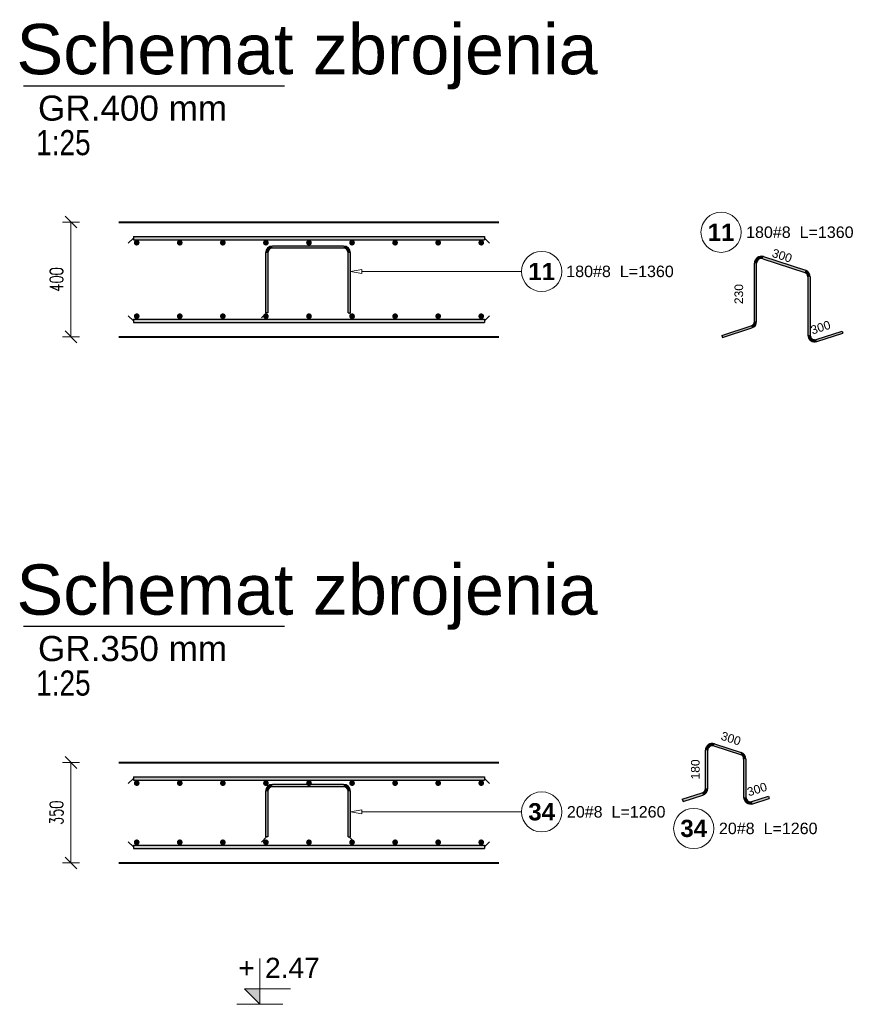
# Model space of a CAD drawing. Extents: x -257438 to 242612, y -74624 to 75879.
# Tile 15 of 21: x 101545 to 104438, y 3784 to 7214. Entities that reach past the tile are written whole.
import ezdxf
from ezdxf.enums import TextEntityAlignment as Align

# ---------------------------------------------------------------- set-up
doc = ezdxf.new("R2010")
doc.units = 0
doc.header["$LTSCALE"] = 10
doc.header["$MEASUREMENT"] = 0
for name, color, linetype, lineweight in [('P-Linia1', 3, 'Continuous', 40), ('P-Linia3', 6, 'Continuous', 60), ('P-Wymiar', 254, 'Continuous', 9)]:
    doc.layers.add(name, color=color, linetype=linetype, lineweight=lineweight)
for name, color, linetype in [('RCAD_kształt pręta', 7, 'Continuous'), ('RCAD_opis kształtu pręta', 7, 'Continuous'), ('RCAD_pręt wyrzucony', 130, 'Continuous'), ('RCAD_pręty punktowe', 7, 'Continuous'), ('RCAD_symbole graficzne', 7, 'Continuous')]:
    doc.layers.add(name, color=color, linetype=linetype)
doc.styles.add('_Fdelita opis', font='arial.ttf')
doc.styles.add('ROMANS', font='romans.shx', dxfattribs={"width": 0.7})
doc.styles.add('style1', font='arial.ttf')
doc.styles.add('style3', font='arialbd.ttf')
doc.dimstyles.new('A25', dxfattribs={"dimscale": 27, "dimtxt": 1.75, "dimasz": 0.06, "dimexe": 0, "dimexo": 0, "dimgap": 1, "dimtad": 1, "dimdec": 4, "dimrnd": 0.1, "dimdsep": 46, "dimtxsty": 'ROMANS', "dimblk": '[[[[[[[[', "dimcen": 2, "dimdle": 2, "dimse1": 1, "dimse2": 1, "dimclrd": 256, "dimclrt": 1, "dimadec": 0, "dimazin": 0, "dimtfac": 1, "dimtdec": 4, "dimtix": 1, "dimtmove": 2, "dimatfit": 3, "dimldrblk": '[[[[[[[[', "dimfxl": 0, "dimtvp": 0.6, "dimtolj": 1, "dimlwd": -1, "dimarcsym": 0})

# ---------------------------------------------------------------- blocks, each defined once
blk = doc.blocks.new('[[[[[[[[')
at = {"layer": 'P-Wymiar'}
for p, q in [((-12.7, -12.7), (12.7, 12.7)), ((0, 0), (-4.6, 0)), ((0, 18), (0, -18))]:
    blk.add_line(p, q, dxfattribs=at)
blk = doc.blocks.new('*D322')
at = {"layer": 'Defpoints', "color": 0, "transparency": 16777216}
for p in [(102050.5, 6508.9), (101723.8, 6108.9), (102050.5, 6108.9)]:
    blk.add_point(p, dxfattribs=at)
at = {"layer": 'P-Wymiar', "transparency": 16777216}
blk.add_line((101723.8, 6507.3), (101723.8, 6110.6), dxfattribs=at)
at = {"layer": 'P-Wymiar', "transparency": 16777216, "xscale": 1.62, "yscale": 1.62, "zscale": 1.62}
for p, rotation in [((101723.8, 6508.9), 90), ((101723.8, 6108.9), 270)]:
    blk.add_blockref('[[[[[[[[', p, dxfattribs=dict(at, rotation=rotation))
at = {"layer": 'P-Wymiar', "color": 1, "transparency": 16777216, "insert": (101673.2, 6308.9), "char_height": 47.25, "attachment_point": 5, "rotation": 90, "style": 'ROMANS'}
blk.add_mtext('\\A1;400', dxfattribs=at)
blk = doc.blocks.new('*D356')
at = {"layer": 'Defpoints', "color": 0, "transparency": 16777216}
for p in [(102050.5, 4626.5), (101723.8, 4276.5), (102050.5, 4276.5)]:
    blk.add_point(p, dxfattribs=at)
at = {"layer": 'P-Wymiar', "transparency": 16777216}
blk.add_line((101723.8, 4624.9), (101723.8, 4278.1), dxfattribs=at)
at = {"layer": 'P-Wymiar', "transparency": 16777216, "xscale": 1.62, "yscale": 1.62, "zscale": 1.62}
for p, rotation in [((101723.8, 4626.5), 90), ((101723.8, 4276.5), 270)]:
    blk.add_blockref('[[[[[[[[', p, dxfattribs=dict(at, rotation=rotation))
at = {"layer": 'P-Wymiar', "color": 1, "transparency": 16777216, "insert": (101673.2, 4451.5), "char_height": 47.25, "attachment_point": 5, "rotation": 90, "style": 'ROMANS'}
blk.add_mtext('\\A1;350', dxfattribs=at)

msp = doc.modelspace()

# ---------------------------------------------------------------- hatches: boundary and pattern name
at = {"layer": 'RCAD_kształt pręta', "true_color": 0x919191, "transparency": 33554559}
for points in [[(101940.95171, 6446.94062), (101940.95171, 6458.94062), (103164.47224, 6458.94062), (103164.47224, 6446.94062)], [(102673.2536, 6425.46316), (102673.2536, 6417.46316), (102425.2536, 6417.46316), (102425.2536, 6425.46316)], [(102401.2536, 6401.46316), (102409.2536, 6401.46316), (102409.2536, 6192.46316), (102401.2536, 6192.46316)], [(102697.2536, 6192.46316), (102689.2536, 6192.46316), (102689.2536, 6401.46316), (102697.2536, 6401.46316)], [(101940.95171, 6158.94062), (101940.95171, 6170.94062), (103164.47224, 6170.94062), (103164.47224, 6158.94062)], [(101940.95171, 4564.52349), (101940.95171, 4576.52349), (103164.47224, 4576.52349), (103164.47224, 4564.52349)], [(102673.2536, 4549.91041), (102673.2536, 4541.91041), (102425.2536, 4541.91041), (102425.2536, 4549.91041)], [(102401.2536, 4525.91041), (102409.2536, 4525.91041), (102409.2536, 4366.91041), (102401.2536, 4366.91041)], [(102697.2536, 4366.91041), (102689.2536, 4366.91041), (102689.2536, 4525.91041), (102697.2536, 4525.91041)], [(101940.95171, 4326.52349), (101940.95171, 4338.52349), (103164.47224, 4338.52349), (103164.47224, 4326.52349)]]:
    msp.add_hatch(color=252, dxfattribs=at).paths.add_polyline_path(points, flags=0)
h = msp.add_hatch(color=252, dxfattribs=at)
edge = h.paths.add_edge_path(flags=0)
edge.add_line((102425.2536, 6425.46316), (102425.2536, 6417.46316))
edge.add_arc((102425.2536, 6401.46316), 16, 90, 180)
edge.add_line((102409.2536, 6401.46316), (102401.2536, 6401.46316))
edge.add_arc((102425.2536, 6401.46316), 24, 450, 540, ccw=False)
h = msp.add_hatch(color=252, dxfattribs=at)
edge = h.paths.add_edge_path(flags=0)
edge.add_line((102697.2536, 6401.46316), (102689.2536, 6401.46316))
edge.add_arc((102673.2536, 6401.46316), 16, 0, 90)
edge.add_line((102673.2536, 6417.46316), (102673.2536, 6425.46316))
edge.add_arc((102673.2536, 6401.46316), 24, 360, 450, ccw=False)
h = msp.add_hatch(color=252, dxfattribs=at)
edge = h.paths.add_edge_path(flags=0)
edge.add_line((102425.2536, 4549.91041), (102425.2536, 4541.91041))
edge.add_arc((102425.2536, 4525.91041), 16, 90, 180)
edge.add_line((102409.2536, 4525.91041), (102401.2536, 4525.91041))
edge.add_arc((102425.2536, 4525.91041), 24, 450, 540, ccw=False)
h = msp.add_hatch(color=252, dxfattribs=at)
edge = h.paths.add_edge_path(flags=0)
edge.add_line((102697.2536, 4525.91041), (102689.2536, 4525.91041))
edge.add_arc((102673.2536, 4525.91041), 16, 0, 90)
edge.add_line((102673.2536, 4541.91041), (102673.2536, 4549.91041))
edge.add_arc((102673.2536, 4525.91041), 24, 360, 450, ccw=False)
at = {"layer": 'RCAD_pręt wyrzucony'}
h = msp.add_hatch(color=4, dxfattribs=at)
edge = h.paths.add_edge_path(flags=0)
edge.add_line((104135.45339, 6388.50571), (104132.98125, 6380.89726))
edge.add_arc((104128.03698, 6365.68036), 16, 72, 180)
edge.add_line((104112.03698, 6365.68036), (104104.03698, 6365.68036))
edge.add_arc((104128.03698, 6365.68036), 24, 432, 540, ccw=False)
for points in [[(104132.98125, 6380.89726), (104135.45339, 6388.50571), (104281.86046, 6340.93517), (104279.38833, 6333.32672)], [(104112.03698, 6162.73885), (104104.03698, 6162.73885), (104104.03698, 6365.68036), (104112.03698, 6365.68036)], [(104290.44406, 6318.10982), (104298.44406, 6318.10982), (104298.44406, 6115.1683), (104290.44406, 6115.1683)], [(103992.76862, 6106.54919), (103990.29649, 6114.15764), (104092.98125, 6147.52194), (104095.45339, 6139.91349)], [(104321.86046, 6092.34295), (104319.38833, 6099.9514), (104409.71241, 6129.29947), (104412.18455, 6121.69102)], [(103941.58689, 4535.86755), (103933.58689, 4535.86755), (103933.58689, 4668.80906), (103941.58689, 4668.80906)], [(103962.53116, 4684.02597), (103965.0033, 4691.63442), (104058.15121, 4661.36883), (104055.67907, 4653.76038)], [(104066.7348, 4638.54347), (104074.7348, 4638.54347), (104074.7348, 4505.60196), (104066.7348, 4505.60196)], [(103855.60551, 4490.49349), (103853.13338, 4498.10194), (103922.53116, 4520.65065), (103925.0033, 4513.0422)], [(104098.15121, 4482.7766), (104095.67907, 4490.38506), (104152.71618, 4508.91753), (104155.18832, 4501.30908)]]:
    msp.add_hatch(color=4, dxfattribs=at).paths.add_polyline_path(points, flags=0)
h = msp.add_hatch(color=4, dxfattribs=at)
edge = h.paths.add_edge_path(flags=0)
edge.add_line((104298.44406, 6318.10982), (104290.44406, 6318.10982))
edge.add_arc((104274.44406, 6318.10982), 16, 0, 72)
edge.add_line((104279.38833, 6333.32672), (104281.86046, 6340.93517))
edge.add_arc((104274.44406, 6318.10982), 24, 360, 432, ccw=False)
h = msp.add_hatch(color=4, dxfattribs=at)
edge = h.paths.add_edge_path(flags=0)
edge.add_line((104095.45339, 6139.91349), (104092.98125, 6147.52194))
edge.add_arc((104088.03698, 6162.73885), 16, -72, 0)
edge.add_line((104104.03698, 6162.73885), (104112.03698, 6162.73885))
edge.add_arc((104088.03698, 6162.73885), 24, 288, 360, ccw=False)
h = msp.add_hatch(color=4, dxfattribs=at)
edge = h.paths.add_edge_path(flags=0)
edge.add_line((104290.44406, 6115.1683), (104298.44406, 6115.1683))
edge.add_arc((104314.44406, 6115.1683), 16, 180, 288)
edge.add_line((104319.38833, 6099.9514), (104321.86046, 6092.34295))
edge.add_arc((104314.44406, 6115.1683), 24, 540, 648, ccw=False)
h = msp.add_hatch(color=4, dxfattribs=at)
edge = h.paths.add_edge_path(flags=0)
edge.add_line((103965.0033, 4691.63442), (103962.53116, 4684.02597))
edge.add_arc((103957.58689, 4668.80906), 16, 72, 180)
edge.add_line((103941.58689, 4668.80906), (103933.58689, 4668.80906))
edge.add_arc((103957.58689, 4668.80906), 24, 432, 540, ccw=False)
h = msp.add_hatch(color=4, dxfattribs=at)
edge = h.paths.add_edge_path(flags=0)
edge.add_line((104074.7348, 4638.54347), (104066.7348, 4638.54347))
edge.add_arc((104050.7348, 4638.54347), 16, 0, 72)
edge.add_line((104055.67907, 4653.76038), (104058.15121, 4661.36883))
edge.add_arc((104050.7348, 4638.54347), 24, 360, 432, ccw=False)
h = msp.add_hatch(color=4, dxfattribs=at)
edge = h.paths.add_edge_path(flags=0)
edge.add_line((103925.0033, 4513.0422), (103922.53116, 4520.65065))
edge.add_arc((103917.58689, 4535.86755), 16, -72, 0)
edge.add_line((103933.58689, 4535.86755), (103941.58689, 4535.86755))
edge.add_arc((103917.58689, 4535.86755), 24, 288, 360, ccw=False)
h = msp.add_hatch(color=4, dxfattribs=at)
edge = h.paths.add_edge_path(flags=0)
edge.add_line((104066.7348, 4505.60196), (104074.7348, 4505.60196))
edge.add_arc((104090.7348, 4505.60196), 16, 180, 288)
edge.add_line((104095.67907, 4490.38506), (104098.15121, 4482.7766))
edge.add_arc((104090.7348, 4505.60196), 24, 540, 648, ccw=False)
at = {"layer": 'RCAD_pręty punktowe'}
h = msp.add_hatch(color=1, dxfattribs=at)
edge = h.paths.add_edge_path(flags=0)
edge.add_arc((101952.71197, 6436.94062), 10, 0, 360, ccw=False)
h = msp.add_hatch(color=1, dxfattribs=at)
edge = h.paths.add_edge_path(flags=0)
edge.add_arc((102102.71197, 6436.94062), 10, 0, 360, ccw=False)
h = msp.add_hatch(color=1, dxfattribs=at)
edge = h.paths.add_edge_path(flags=0)
edge.add_arc((102252.71197, 6436.94062), 10, 0, 360, ccw=False)
h = msp.add_hatch(color=1, dxfattribs=at)
edge = h.paths.add_edge_path(flags=0)
edge.add_arc((102402.71197, 6436.94062), 10, 0, 360, ccw=False)
h = msp.add_hatch(color=1, dxfattribs=at)
edge = h.paths.add_edge_path(flags=0)
edge.add_arc((102552.71197, 6436.94062), 10, 0, 360, ccw=False)
h = msp.add_hatch(color=1, dxfattribs=at)
edge = h.paths.add_edge_path(flags=0)
edge.add_arc((102702.71197, 6436.94062), 10, 0, 360, ccw=False)
h = msp.add_hatch(color=1, dxfattribs=at)
edge = h.paths.add_edge_path(flags=0)
edge.add_arc((102852.71197, 6436.94062), 10, 0, 360, ccw=False)
h = msp.add_hatch(color=1, dxfattribs=at)
edge = h.paths.add_edge_path(flags=0)
edge.add_arc((103002.71197, 6436.94062), 10, 0, 360, ccw=False)
h = msp.add_hatch(color=1, dxfattribs=at)
edge = h.paths.add_edge_path(flags=0)
edge.add_arc((103152.71197, 6436.94062), 10, 0, 360, ccw=False)
h = msp.add_hatch(color=1, dxfattribs=at)
edge = h.paths.add_edge_path(flags=0)
edge.add_arc((101952.71197, 6180.94062), 10, 0, 360, ccw=False)
h = msp.add_hatch(color=1, dxfattribs=at)
edge = h.paths.add_edge_path(flags=0)
edge.add_arc((102102.71197, 6180.94062), 10, 0, 360, ccw=False)
h = msp.add_hatch(color=1, dxfattribs=at)
edge = h.paths.add_edge_path(flags=0)
edge.add_arc((102252.71197, 6180.94062), 10, 0, 360, ccw=False)
h = msp.add_hatch(color=1, dxfattribs=at)
edge = h.paths.add_edge_path(flags=0)
edge.add_arc((102402.71197, 6180.94062), 10, 0, 360, ccw=False)
h = msp.add_hatch(color=1, dxfattribs=at)
edge = h.paths.add_edge_path(flags=0)
edge.add_arc((102552.71197, 6180.94062), 10, 0, 360, ccw=False)
h = msp.add_hatch(color=1, dxfattribs=at)
edge = h.paths.add_edge_path(flags=0)
edge.add_arc((102702.71197, 6180.94062), 10, 0, 360, ccw=False)
h = msp.add_hatch(color=1, dxfattribs=at)
edge = h.paths.add_edge_path(flags=0)
edge.add_arc((102852.71197, 6180.94062), 10, 0, 360, ccw=False)
h = msp.add_hatch(color=1, dxfattribs=at)
edge = h.paths.add_edge_path(flags=0)
edge.add_arc((103002.71197, 6180.94062), 10, 0, 360, ccw=False)
h = msp.add_hatch(color=1, dxfattribs=at)
edge = h.paths.add_edge_path(flags=0)
edge.add_arc((103152.71197, 6180.94062), 10, 0, 360, ccw=False)
h = msp.add_hatch(color=1, dxfattribs=at)
edge = h.paths.add_edge_path(flags=0)
edge.add_arc((101952.71197, 4554.52349), 10, 0, 360)
h = msp.add_hatch(color=1, dxfattribs=at)
edge = h.paths.add_edge_path(flags=0)
edge.add_arc((102102.71197, 4554.52349), 10, 0, 360)
h = msp.add_hatch(color=1, dxfattribs=at)
edge = h.paths.add_edge_path(flags=0)
edge.add_arc((102252.71197, 4554.52349), 10, 0, 360)
h = msp.add_hatch(color=1, dxfattribs=at)
edge = h.paths.add_edge_path(flags=0)
edge.add_arc((102402.71197, 4554.52349), 10, 0, 360)
h = msp.add_hatch(color=1, dxfattribs=at)
edge = h.paths.add_edge_path(flags=0)
edge.add_arc((102552.71197, 4554.52349), 10, 0, 360)
h = msp.add_hatch(color=1, dxfattribs=at)
edge = h.paths.add_edge_path(flags=0)
edge.add_arc((102702.71197, 4554.52349), 10, 0, 360)
h = msp.add_hatch(color=1, dxfattribs=at)
edge = h.paths.add_edge_path(flags=0)
edge.add_arc((102852.71197, 4554.52349), 10, 0, 360)
h = msp.add_hatch(color=1, dxfattribs=at)
edge = h.paths.add_edge_path(flags=0)
edge.add_arc((103002.71197, 4554.52349), 10, 0, 360)
h = msp.add_hatch(color=1, dxfattribs=at)
edge = h.paths.add_edge_path(flags=0)
edge.add_arc((103152.71197, 4554.52349), 10, 0, 360)
h = msp.add_hatch(color=1, dxfattribs=at)
edge = h.paths.add_edge_path(flags=0)
edge.add_arc((101952.71197, 4348.52349), 10, 0, 360)
h = msp.add_hatch(color=1, dxfattribs=at)
edge = h.paths.add_edge_path(flags=0)
edge.add_arc((102102.71197, 4348.52349), 10, 0, 360)
h = msp.add_hatch(color=1, dxfattribs=at)
edge = h.paths.add_edge_path(flags=0)
edge.add_arc((102252.71197, 4348.52349), 10, 0, 360)
h = msp.add_hatch(color=1, dxfattribs=at)
edge = h.paths.add_edge_path(flags=0)
edge.add_arc((102402.71197, 4348.52349), 10, 0, 360)
h = msp.add_hatch(color=1, dxfattribs=at)
edge = h.paths.add_edge_path(flags=0)
edge.add_arc((102552.71197, 4348.52349), 10, 0, 360)
h = msp.add_hatch(color=1, dxfattribs=at)
edge = h.paths.add_edge_path(flags=0)
edge.add_arc((102702.71197, 4348.52349), 10, 0, 360)
h = msp.add_hatch(color=1, dxfattribs=at)
edge = h.paths.add_edge_path(flags=0)
edge.add_arc((102852.71197, 4348.52349), 10, 0, 360)
h = msp.add_hatch(color=1, dxfattribs=at)
edge = h.paths.add_edge_path(flags=0)
edge.add_arc((103002.71197, 4348.52349), 10, 0, 360)
h = msp.add_hatch(color=1, dxfattribs=at)
edge = h.paths.add_edge_path(flags=0)
edge.add_arc((103152.71197, 4348.52349), 10, 0, 360)
at = {"layer": 'RCAD_symbole graficzne'}
msp.add_hatch(color=1, dxfattribs=at).paths.add_polyline_path([(102328.59293, 3837.45687), (102381.92626, 3784.12354), (102381.92626, 3837.45687)], flags=0)

# ---------------------------------------------------------------- linework, layer by layer
at = {"layer": 'P-Linia1'}
for points in [[(101890.95171, 6508.94062), (103214.47224, 6508.94062)], [(101890.95171, 6108.94062), (103214.47224, 6108.94062)], [(101890.95171, 4626.52349), (103214.47224, 4626.52349)], [(101890.95171, 4276.52349), (103214.47224, 4276.52349)]]:
    msp.add_lwpolyline(points, dxfattribs=at)
at = {"layer": 'P-Linia3', "color": 6, "linetype": 'Continuous', "lineweight": 30}
for p, q in [((101558.54691, 6983.48466), (102467.20997, 6983.48466)), ((101558.54691, 5101.06753), (102467.20997, 5101.06753))]:
    msp.add_line(p, q, dxfattribs=at)
at = {"layer": 'RCAD_kształt pręta', "color": 2, "lineweight": 5}
for p, q in [((101940.95171, 6452.94062), (101923.45171, 6435.44062)), ((103164.47224, 6452.94062), (103181.97224, 6435.44062)), ((101940.95171, 6164.94062), (101923.45171, 6182.44062)), ((102405.2536, 6192.46316), (102387.7536, 6174.96316)), ((102693.2536, 6192.46316), (102710.7536, 6174.96316)), ((103164.47224, 6164.94062), (103181.97224, 6182.44062)), ((101940.95171, 4570.52349), (101923.45171, 4553.02349)), ((103164.47224, 4570.52349), (103181.97224, 4553.02349)), ((102405.2536, 4366.91041), (102387.7536, 4349.41041)), ((102693.2536, 4366.91041), (102710.7536, 4349.41041)), ((101940.95171, 4332.52349), (101923.45171, 4350.02349)), ((103164.47224, 4332.52349), (103181.97224, 4350.02349))]:
    msp.add_line(p, q, dxfattribs=at)
at = {"layer": 'RCAD_kształt pręta', "color": 4}
for p, q in [((101940.95171, 6458.94062), (103164.47224, 6458.94062)), ((101940.95171, 6458.94062), (101940.95171, 6446.94062)), ((103164.47224, 6458.94062), (103164.47224, 6446.94062)), ((101940.95171, 6446.94062), (103164.47224, 6446.94062)), ((102673.2536, 6425.46316), (102425.2536, 6425.46316)), ((102673.2536, 6417.46316), (102425.2536, 6417.46316)), ((102401.2536, 6401.46316), (102401.2536, 6192.46316)), ((102409.2536, 6401.46316), (102409.2536, 6192.46316)), ((102689.2536, 6192.46316), (102689.2536, 6401.46316)), ((102697.2536, 6192.46316), (102697.2536, 6401.46316)), ((102409.2536, 6192.46316), (102401.2536, 6192.46316)), ((102689.2536, 6192.46316), (102697.2536, 6192.46316)), ((101940.95171, 6170.94062), (103164.47224, 6170.94062)), ((101940.95171, 6170.94062), (101940.95171, 6158.94062)), ((101940.95171, 6158.94062), (103164.47224, 6158.94062)), ((103164.47224, 6170.94062), (103164.47224, 6158.94062)), ((101940.95171, 4576.52349), (103164.47224, 4576.52349)), ((101940.95171, 4576.52349), (101940.95171, 4564.52349)), ((101940.95171, 4564.52349), (103164.47224, 4564.52349)), ((103164.47224, 4576.52349), (103164.47224, 4564.52349)), ((102673.2536, 4549.91041), (102425.2536, 4549.91041)), ((102673.2536, 4541.91041), (102425.2536, 4541.91041)), ((102401.2536, 4525.91041), (102401.2536, 4366.91041)), ((102409.2536, 4525.91041), (102409.2536, 4366.91041)), ((102689.2536, 4366.91041), (102689.2536, 4525.91041)), ((102697.2536, 4366.91041), (102697.2536, 4525.91041)), ((102409.2536, 4366.91041), (102401.2536, 4366.91041)), ((102689.2536, 4366.91041), (102697.2536, 4366.91041)), ((101940.95171, 4338.52349), (103164.47224, 4338.52349)), ((101940.95171, 4338.52349), (101940.95171, 4326.52349)), ((101940.95171, 4326.52349), (103164.47224, 4326.52349)), ((103164.47224, 4338.52349), (103164.47224, 4326.52349))]:
    msp.add_line(p, q, dxfattribs=at)
for centre, radius, start, end in [((102425.2536, 6401.46316), 24, 90, 180), ((102425.2536, 6401.46316), 16, 90, 180), ((102673.2536, 6401.46316), 24, 360, 90), ((102673.2536, 6401.46316), 16, 360, 90), ((102425.2536, 4525.91041), 24, 90, 180), ((102425.2536, 4525.91041), 16, 90, 180), ((102673.2536, 4525.91041), 24, 360, 90), ((102673.2536, 4525.91041), 16, 360, 90)]:
    msp.add_arc(centre, radius, start, end, dxfattribs=at)
at = {"layer": 'RCAD_opis kształtu pręta', "color": 8, "lineweight": 0}
for p, q in [((102697.2536, 6336.77193), (102737.2536, 6343.4386)), ((102737.2536, 6330.10526), (102697.2536, 6336.77193)), ((102737.2536, 6330.10526), (102737.2536, 6343.4386)), ((103293.22233, 6336.77193), (102737.2536, 6336.77193)), ((102697.2536, 4454.3548), (102737.2536, 4461.02147)), ((102737.2536, 4447.68813), (102737.2536, 4461.02147)), ((102737.2536, 4447.68813), (102697.2536, 4454.3548)), ((103293.22233, 4454.3548), (102737.2536, 4454.3548))]:
    msp.add_line(p, q, dxfattribs=at)
for centre in [(103363.22233, 6336.77193), (103363.22233, 4454.3548)]:
    msp.add_circle(centre, 70, dxfattribs=at)
at = {"layer": 'RCAD_pręt wyrzucony', "color": 4}
for p, q in [((104132.98125, 6380.89726), (104279.38833, 6333.32672)), ((104135.45339, 6388.50571), (104281.86046, 6340.93517)), ((104104.03698, 6162.73885), (104104.03698, 6365.68036)), ((104112.03698, 6162.73885), (104112.03698, 6365.68036)), ((104290.44406, 6318.10982), (104290.44406, 6115.1683)), ((104298.44406, 6318.10982), (104298.44406, 6115.1683)), ((103990.29649, 6114.15764), (104092.98125, 6147.52194)), ((103992.76862, 6106.54919), (104095.45339, 6139.91349)), ((103990.29649, 6114.15764), (103992.76862, 6106.54919)), ((104319.38833, 6099.9514), (104409.71241, 6129.29947)), ((104321.86046, 6092.34295), (104412.18455, 6121.69102)), ((104409.71241, 6129.29947), (104412.18455, 6121.69102)), ((103933.58689, 4535.86755), (103933.58689, 4668.80906)), ((103941.58689, 4535.86755), (103941.58689, 4668.80906)), ((103962.53116, 4684.02597), (104055.67907, 4653.76038)), ((103965.0033, 4691.63442), (104058.15121, 4661.36883)), ((104066.7348, 4638.54347), (104066.7348, 4505.60196)), ((104074.7348, 4638.54347), (104074.7348, 4505.60196)), ((103853.13338, 4498.10194), (103922.53116, 4520.65065)), ((103853.13338, 4498.10194), (103855.60551, 4490.49349)), ((103855.60551, 4490.49349), (103925.0033, 4513.0422)), ((104095.67907, 4490.38506), (104152.71618, 4508.91753)), ((104098.15121, 4482.7766), (104155.18832, 4501.30908)), ((104152.71618, 4508.91753), (104155.18832, 4501.30908))]:
    msp.add_line(p, q, dxfattribs=at)
at = {"layer": 'RCAD_pręt wyrzucony', "color": 8, "lineweight": 0}
for centre in [(103988.08267, 6473.27301), (103892.77068, 4396.52327)]:
    msp.add_circle(centre, 70, dxfattribs=at)
at = {"layer": 'RCAD_pręt wyrzucony', "color": 4}
for centre, radius, start, end in [((104128.03698, 6365.68036), 24, 72, 180), ((104128.03698, 6365.68036), 16, 72, 180), ((104274.44406, 6318.10982), 16, 360, 72), ((104274.44406, 6318.10982), 24, 360, 72), ((104088.03698, 6162.73885), 16, 288, 0), ((104088.03698, 6162.73885), 24, 288, 0), ((104314.44406, 6115.1683), 24, 180, 288), ((104314.44406, 6115.1683), 16, 180, 288), ((103957.58689, 4668.80906), 24, 72, 180), ((103957.58689, 4668.80906), 16, 72, 180), ((104050.7348, 4638.54347), 16, 360, 72), ((104050.7348, 4638.54347), 24, 360, 72), ((103917.58689, 4535.86755), 16, 288, 0), ((103917.58689, 4535.86755), 24, 288, 0), ((104090.7348, 4505.60196), 24, 180, 288), ((104090.7348, 4505.60196), 16, 180, 288)]:
    msp.add_arc(centre, radius, start, end, dxfattribs=at)
at = {"layer": 'RCAD_symbole graficzne', "color": 1, "lineweight": 0}
for p, q in [((102381.92626, 3784.12354), (102381.92626, 3944.12354)), ((102488.59293, 3837.45687), (102328.59293, 3837.45687)), ((102328.59293, 3837.45687), (102381.92626, 3784.12354)), ((102461.92626, 3784.12354), (102301.92626, 3784.12354))]:
    msp.add_line(p, q, dxfattribs=at)

# ---------------------------------------------------------------- texts
at = {"layer": 'P-Linia1', "color": 3, "lineweight": 30, "style": '_Fdelita opis'}
for s, p in [('GR.400 mm', (101608.87483, 6862.00397)), ('GR.350 mm', (101608.87483, 4979.58684))]:
    msp.add_text(s, height=87.5, dxfattribs=at).set_placement(p)
at = {"layer": 'P-Linia1', "color": 3, "lineweight": 30, "char_height": 87.5, "attachment_point": 1, "style": '_Fdelita opis'}
for insert in [(101602.00008, 6829.3223), (101602.00008, 4946.90517)]:
    msp.add_mtext_dynamic_manual_height_columns('{\\W0.8;1:25}', width=1933.9297709, gutter_width=12.5, heights=[0], dxfattribs=dict(at, insert=insert))
at = {"layer": 'P-Linia3', "color": 6, "lineweight": 30, "style": '_Fdelita opis'}
for p in [(101533.63706, 7023.7162), (101533.63706, 5141.29907)]:
    msp.add_text('Schemat zbrojenia', height=175, dxfattribs=at).set_placement(p)
at = {"layer": 'RCAD_opis kształtu pręta', "color": 1, "attachment_point": 5}
for s, insert, char_height, style in [('11', (103363.22233, 6336.77193), 60, 'style3'), ('180#8  L=1360', (103636.07362, 6336.77193), 40, 'style1'), ('34', (103363.22233, 4454.3548), 60, 'style3'), ('20#8  L=1260', (103622.75848, 4454.3548), 40, 'style1')]:
    msp.add_mtext(s, dxfattribs=dict(at, insert=insert, char_height=char_height, style=style))
at = {"layer": 'RCAD_pręt wyrzucony', "color": 1, "char_height": 60, "attachment_point": 5, "style": 'style3'}
for s, insert in [('11', (103988.08267, 6473.27301)), ('34', (103892.77068, 4396.52327))]:
    msp.add_mtext(s, dxfattribs=dict(at, insert=insert))
at = {"layer": 'RCAD_pręt wyrzucony', "color": 2, "char_height": 40, "attachment_point": 5, "style": 'style1'}
for s, insert in [('180#8  L=1360', (104262.42644, 6473.27301)), ('20#8  L=1260', (104152.30683, 4396.52327))]:
    msp.add_mtext(s, dxfattribs=dict(at, insert=insert))
at = {"layer": 'RCAD_pręt wyrzucony', "color": 1, "char_height": 30, "attachment_point": 5, "style": 'style1'}
for s, insert, rotation in [('300', (104200.45139, 6391.82708), 342), ('230', (104050.01585, 6258.02926), 90), ('300', (104334.71365, 6141.73207), 18), ('300', (104022.39285, 4709.7886), 342), ('180', (103898.58689, 4602.33831), 90), ('300', (104113.38203, 4532.93827), 18)]:
    msp.add_mtext(s, dxfattribs=dict(at, insert=insert, rotation=rotation))
at = {"layer": 'RCAD_symbole graficzne', "color": 2, "style": 'style1'}
msp.add_text('2.47 ', height=70, dxfattribs=at).set_placement((102399.70404, 3855.23465), align=Align.BOTTOM_LEFT)
msp.add_text('+', height=70, dxfattribs=at).set_placement((102364.14848, 3855.23465), align=Align.BOTTOM_RIGHT)

# ---------------------------------------------------------------- dimensions: what is measured, and where the dimension line sits
at = {"layer": 'P-Wymiar'}
for base, p1, p2, picture, middle in [((101723.83075, 6108.94062), (102050.46788, 6508.94062), (102050.46788, 6108.94062), '*D322', (101673.20575, 6308.94062)), ((101723.83075, 4276.52349), (102050.46788, 4626.52349), (102050.46788, 4276.52349), '*D356', (101673.20575, 4451.52349))]:
    dim = msp.add_linear_dim(base=base, p1=p1, p2=p2, angle=90, dimstyle='A25', dxfattribs=at)
    dim.commit()
    dim.dimension.update_dxf_attribs({"geometry": picture, "text_midpoint": middle})

doc.saveas('drawing.dxf')
